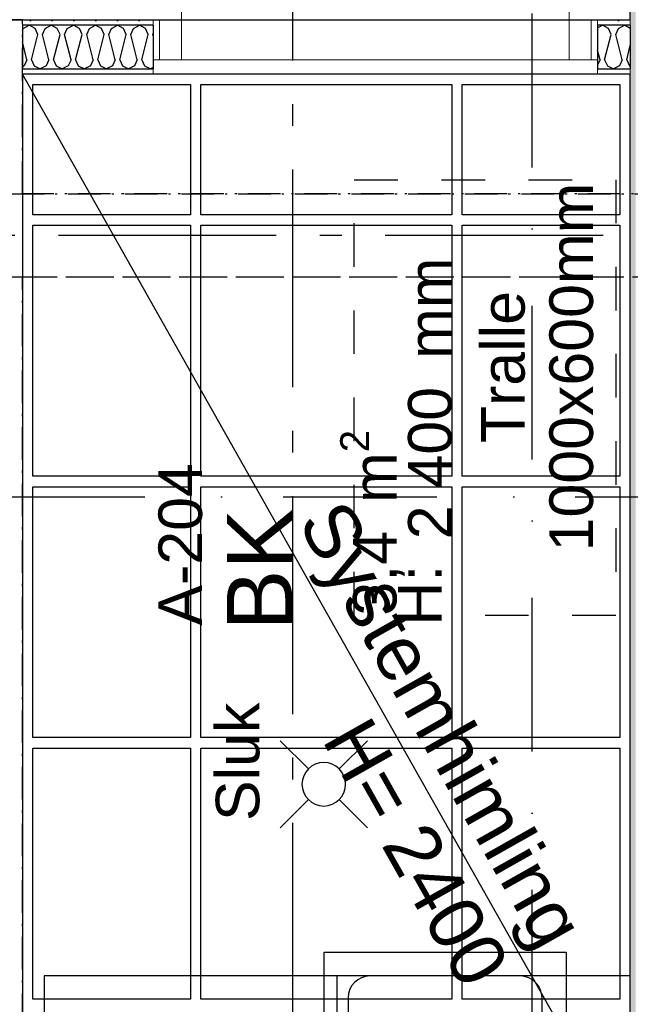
# Model space of a CAD drawing. Header units: millimetres. Extents: x -117798 to 93698, y -182207 to 252400.
# Tile 238 of 256: x -69299 to -67898, y -10182 to -7922. Entities that reach past the tile are written whole.
import ezdxf
from ezdxf.enums import TextEntityAlignment as Align

# ---------------------------------------------------------------- set-up
doc = ezdxf.new("R2010")
doc.units = ezdxf.units.MM
doc.header["$LTSCALE"] = 0.5
doc.header["$MEASUREMENT"] = 0
for name, pattern in [('Akselinje', [1500, 1000, -200, 100, -200]), ('Over snittplan', [260, 150, -50, 10, -50]), ('PLINE', [0]), ('Prikk & stiplet', [1340.555525, 705.555534, -352.777767, 0, -282.222223]), ('Stipling', [400, 200, -200])]:
    doc.linetypes.add(name, pattern=pattern)
for name, color, linetype in [('223- Bjelker', 7, 'Continuous'), ('242- Ikke-bærende innervegger (Skravur)(Nye konstruksjoner)', 7, 'Continuous'), ('242- Ikke-bærende innervegger(Nye konstruksjoner)', 7, 'Continuous'), ('244- Vinduer_ dører_ foldevegger(Nye konstruksjoner)', 7, 'Continuous'), ('256- Faste himlinger og overflatebehandling(Nye konstruksjoner)', 7, 'Continuous'), ('257- Systemhimlinger(Nye konstruksjoner)', 7, 'Continuous'), ('279- Annet fast inventar(Nye konstruksjoner)', 7, 'Continuous'), ('315- Utstyr for sanitærinstallasjoner(Nye konstruksjoner)', 7, 'Continuous'), ('319- Andre deler av sanitærinstallasjoner(Nye konstruksjoner)', 7, 'Continuous'), ('68-- Inventar (løst)(Nye konstruksjoner)', 7, 'Continuous'), ('82-- Modullinjer', 7, 'Continuous'), ('852- Snittmarkør', 7, 'Continuous'), ('852- Teknisk_symbolsk informasjon_ bygning(Nye konstruksjoner)', 7, 'Continuous'), ('862- M___Nettoareal(Nye konstruksjoner)', 7, 'Continuous'), ('862- M___Nettoareal(Polylinje)(Nye konstruksjoner)', 7, 'Continuous'), ('862- M___Nettoareal(Tekst)(Nye konstruksjoner)', 7, 'Continuous')]:
    doc.layers.add(name, color=color, linetype=linetype)
doc.layers.add('234- Vinduer_ dører_ porter(Nye konstruksjoner)', color=7, linetype='Continuous', lineweight=0)
doc.layers.add('236- Innvendig kledning og overflate(Nye konstruksjoner)', color=7, linetype='Continuous', lineweight=0)
doc.styles.add('GENERATED_STYLE_1', font='arial.ttf')
doc.styles.add('GENERATED_STYLE_4', font='arial.ttf')
pattern_1 = [(180, (0, 0), (0, 86.60254), [0, -50]), (180, (-25, -43.3), (0, 86.60254), [0, -50])]
pattern_2 = [(90, (0, 0), (-86.60254, 0), [0, -50]), (90, (-43.3, 25), (-86.60254, 0), [0, -50])]

# ---------------------------------------------------------------- blocks, each defined once
blk = doc.blocks.new('Gang_A-202_9', base_point=(-68493.5, -2798))
at = {"layer": '862- M___Nettoareal(Polylinje)(Nye konstruksjoner)', "linetype": 'PLINE', "flags": 128}
blk.add_lwpolyline([(-70793.2, -1741.9), (-70793.2, -7921.9), (-69293.2, -7921.9), (-67898.2, -7921.9), (-67898.2, -5001.9), (-67101.9, -5001.9), (-66471.5, -3686.9), (-66473.2, -3686.9), (-66473.2, -3486.9), (-66473.2, -1316.9), (-66473.2, -1116.9), (-66273.2, -1116.9), (-63915.7, -1116.9), (-63915.7, 500.6), (-65435.7, 500.6), (-67250.7, 500.6), (-67250.7, 533.1), (-67250.7, 2068.1), (-67250.7, 2320.6), (-67323.2, 2320.6), (-67323.2, 2383.1), (-67323.2, 2483.1), (-67623.2, 2483.1), (-67623.2, 2383.1), (-67623.2, 2320.6), (-69143.2, 2320.6), (-69143.2, -1741.9)], close=True, dxfattribs=at)
at = {"layer": '862- M___Nettoareal(Tekst)(Nye konstruksjoner)', "style": 'GENERATED_STYLE_1'}
for tag, height, p in [('DUMMY_862', 150, (-68689.9, -2687.3)), ('ROOM_NAME', 150, (-68689.9, -3224.8)), ('DUMMY_861', 100, (-68847, -2824.6)), ('ceilingHeightCode', 100, (-68297, -3213.4)), ('ROOM_NUMBER', 100, (-68847, -3213.4)), ('DUMMY_863', 100, (-68454.2, -3190.5))]:
    blk.add_attdef(tag, text='', height=height, rotation=90, dxfattribs=at).set_placement(p, align=Align.TOP_LEFT)
blk = doc.blocks.new('BK_A-204_32', base_point=(-68221.7, -9684.9))
at = {"layer": '862- M___Nettoareal(Polylinje)(Nye konstruksjoner)', "linetype": 'PLINE', "flags": 128}
blk.add_lwpolyline([(-69293.2, -8046.9), (-69293.2, -10516.9), (-67898.2, -10516.9), (-67898.2, -8046.9)], close=True, dxfattribs=at)
at = {"layer": '862- M___Nettoareal(Tekst)(Nye konstruksjoner)', "char_height": 100, "attachment_point": 1, "rotation": 90, "style": 'GENERATED_STYLE_1'}
for s, insert in [('\\A1;{\\pql;\\pt0,12050;\\fArial|b0|i0|c0|p0;\\W1.000000;2\xa0400\\fArial|b0|i0|c0|p0;\\W1.000000;\\A1{\\H.66x;\\S^  ;}\\fArial|b0|i0|c0|p0;\\W1.000000; mm\\fArial|b0|i0|c0|p0;\\W1.000000;\\A1{\\H.66x;\\S^  ;}}', (-68408.2, -9114.5)), ('\\A1;{\\pql;\\pt0,12050;\\fArial|b0|i0|c0|p0;\\W1.000000;3,4\\fArial|b0|i0|c0|p0;\\W1.000000;\\A1{\\H.66x;\\S^  ;}\\fArial|b0|i0|c0|p0;\\W1.000000; m\\fArial|b0|i0|c0|p0;\\W1.000000;\\A1{\\H.66x;\\S2^  ;}}', (-68563.9, -9289.8))]:
    blk.add_mtext(s, dxfattribs=dict(at, insert=insert))
at = {"layer": '862- M___Nettoareal(Tekst)(Nye konstruksjoner)', "style": 'GENERATED_STYLE_1'}
for tag, height, p in [('DUMMY_862', 150, (-68823.9, -9015.3)), ('ROOM_NAME', 150, (-68823.9, -9324)), ('DUMMY_861', 100, (-68981, -8923.8)), ('ceilingHeightCode', 100, (-68431, -9312.6)), ('ROOM_NUMBER', 100, (-68981, -9312.6)), ('DUMMY_863', 100, (-68588.2, -9289.8))]:
    blk.add_attdef(tag, text='', height=height, rotation=90, dxfattribs=at).set_placement(p, align=Align.TOP_LEFT)
blk = doc.blocks.new('*X139')
at = {"layer": '242- Ikke-bærende innervegger (Skravur)(Nye konstruksjoner)', "linetype": 'PLINE'}
for p, q in [((-69293.2, -7946.2), (-69291.3, -7942.1)), ((-69291.3, -7942.1), (-69277.5, -7934.4)), ((-69263.7, -7942.1), (-69277.5, -7934.4)), ((-69257.5, -7955.7), (-69263.7, -7942.1)), ((-69246.9, -7955.7), (-69240.7, -7942.1)), ((-69240.7, -7942.1), (-69226.9, -7934.4)), ((-69213.1, -7942.1), (-69226.9, -7934.4)), ((-69206.9, -7955.7), (-69213.1, -7942.1)), ((-69196.3, -7955.7), (-69190.1, -7942.1)), ((-69190.1, -7942.1), (-69176.3, -7934.4)), ((-69162.5, -7942.1), (-69176.3, -7934.4)), ((-69156.4, -7955.7), (-69162.5, -7942.1)), ((-69145.7, -7955.7), (-69139.6, -7942.1)), ((-69139.6, -7942.1), (-69125.7, -7934.4)), ((-69111.9, -7942.1), (-69125.7, -7934.4)), ((-69105.8, -7955.7), (-69111.9, -7942.1)), ((-69095.1, -7955.7), (-69089, -7942.1)), ((-69089, -7942.1), (-69075.2, -7934.4)), ((-69061.3, -7942.1), (-69075.2, -7934.4)), ((-69055.2, -7955.7), (-69061.3, -7942.1)), ((-69044.6, -7955.7), (-69038.4, -7942.1)), ((-69038.4, -7942.1), (-69024.6, -7934.4)), ((-69010.8, -7942.1), (-69024.6, -7934.4)), ((-69004.6, -7955.7), (-69010.8, -7942.1)), ((-68994, -7955.7), (-68993.2, -7953.9)), ((-69282.8, -8014.3), (-69293.2, -7973)), ((-69272.2, -8014.3), (-69257.5, -7955.7)), ((-69232.2, -8014.3), (-69246.9, -7955.7)), ((-69221.6, -8014.3), (-69206.9, -7955.7)), ((-69181.6, -8014.3), (-69196.3, -7955.7)), ((-69171, -8014.3), (-69156.4, -7955.7)), ((-69131.1, -8014.3), (-69145.7, -7955.7)), ((-69120.4, -8014.3), (-69105.8, -7955.7)), ((-69080.5, -8014.3), (-69095.1, -7955.7)), ((-69069.8, -8014.3), (-69055.2, -7955.7)), ((-69029.9, -8014.3), (-69044.6, -7955.7)), ((-69019.3, -8014.3), (-69004.6, -7955.7)), ((-68993.2, -7958.9), (-68994, -7955.7)), ((-69282.8, -8014.3), (-69289, -8027.9)), ((-69272.2, -8014.3), (-69266, -8027.9)), ((-69232.2, -8014.3), (-69238.4, -8027.9)), ((-69221.6, -8014.3), (-69215.4, -8027.9)), ((-69181.6, -8014.3), (-69187.8, -8027.9)), ((-69171, -8014.3), (-69164.9, -8027.9)), ((-69131.1, -8014.3), (-69137.2, -8027.9)), ((-69120.4, -8014.3), (-69114.3, -8027.9)), ((-69080.5, -8014.3), (-69086.6, -8027.9)), ((-69069.8, -8014.3), (-69063.7, -8027.9)), ((-69029.9, -8014.3), (-69036.1, -8027.9)), ((-69019.3, -8014.3), (-69013.1, -8027.9)), ((-69289, -8027.9), (-69293.2, -8029.9)), ((-69266, -8027.9), (-69252.2, -8034.4)), ((-69238.4, -8027.9), (-69252.2, -8034.4)), ((-69215.4, -8027.9), (-69201.6, -8034.4)), ((-69187.8, -8027.9), (-69201.6, -8034.4)), ((-69164.9, -8027.9), (-69151, -8034.4)), ((-69137.2, -8027.9), (-69151, -8034.4)), ((-69114.3, -8027.9), (-69100.5, -8034.4)), ((-69086.6, -8027.9), (-69100.5, -8034.4)), ((-69063.7, -8027.9), (-69049.9, -8034.4)), ((-69036.1, -8027.9), (-69049.9, -8034.4)), ((-69013.1, -8027.9), (-68999.3, -8034.4)), ((-68993.2, -8031.5), (-68999.3, -8034.4))]:
    blk.add_line(p, q, dxfattribs=at)
blk = doc.blocks.new('*X140')
at = {"layer": '242- Ikke-bærende innervegger (Skravur)(Nye konstruksjoner)', "linetype": 'PLINE'}
for p, q in [((-67973.2, -7940.5), (-67962.3, -7934.4)), ((-67948.5, -7942.1), (-67962.3, -7934.4)), ((-67942.3, -7955.7), (-67948.5, -7942.1)), ((-67931.7, -7955.7), (-67925.5, -7942.1)), ((-67925.5, -7942.1), (-67911.7, -7934.4)), ((-67898.2, -7942), (-67911.7, -7934.4)), ((-67957, -8014.3), (-67942.3, -7955.7)), ((-67917, -8014.3), (-67931.7, -7955.7)), ((-67967.6, -8014.3), (-67973.2, -7992)), ((-67906.4, -8014.3), (-67898.2, -7981.5)), ((-67967.6, -8014.3), (-67973.2, -8026.6)), ((-67957, -8014.3), (-67950.8, -8027.9)), ((-67917, -8014.3), (-67923.2, -8027.9)), ((-67906.4, -8014.3), (-67900.2, -8027.9)), ((-67950.8, -8027.9), (-67937, -8034.4)), ((-67923.2, -8027.9), (-67937, -8034.4)), ((-67900.2, -8027.9), (-67898.2, -8028.9))]:
    blk.add_line(p, q, dxfattribs=at)
blk = doc.blocks.new('Dørstempel[9]', base_point=(-68483.2, -7921.9))
at = {"layer": '852- Teknisk_symbolsk informasjon_ bygning(Nye konstruksjoner)', "char_height": 75, "attachment_point": 1, "rotation": 180, "style": 'GENERATED_STYLE_1'}
for s, insert in [('\\A1;{\\pql;\\pt0,50;\\fArial|b0|i0|c0|p0;\\W1.000000;x2\xa0090\\fArial|b0|i0|c0|p0;\\W1.000000;\\A1{\\H.66x;\\S^  ;}\\fArial|b0|i0|c0|p0;\\W1.000000;\\fArial|b0|i0|c0|p0;\\W1.000000;\\A1{\\H.66x;\\S^  ;}}', (-68554.6, -7590.5)), ('\\A1;{\\pql;\\pt0,50;\\fArial|b0|i0|c0|p0;\\W1.000000;990\\fArial|b0|i0|c0|p0;\\W1.000000;\\A1{\\H.66x;\\S^  ;}\\fArial|b0|i0|c0|p0;\\W1.000000;\\fArial|b0|i0|c0|p0;\\W1.000000;\\A1{\\H.66x;\\S^  ;}}', (-68383, -7590.5))]:
    blk.add_mtext(s, dxfattribs=dict(at, insert=insert))
at = {"layer": '852- Teknisk_symbolsk informasjon_ bygning(Nye konstruksjoner)', "style": 'GENERATED_STYLE_1'}
for tag, p in [('DUMMY_234', (-68383, -7271.2)), ('DUMMY_232', (-68383, -7389.1)), ('DUMMY_230', (-68383, -7489.8)), ('DUMMY_228', (-68863.4, -7607.6))]:
    blk.add_attdef(tag, text='', height=75, rotation=180, dxfattribs=at).set_placement(p, align=Align.TOP_LEFT)
for tag, p in [('DUMMY_233', (-68325.8, -7254.1)), ('DUMMY_231', (-68325.8, -7371.9)), ('DUMMY_229', (-68325.8, -7489.8)), ('strUnitPrefix', (-68325.8, -7624.8))]:
    blk.add_attdef(tag, text='', height=75, rotation=180, dxfattribs=at).set_placement(p, align=Align.TOP_RIGHT)
blk.add_attdef('AC_WIDO_ID', text='', height=100, rotation=180, dxfattribs=at).set_placement((-68483.2, -7575), align=Align.BOTTOM_CENTER)
blk = doc.blocks.new('Dør[5]')
at = {"layer": '234- Vinduer_ dører_ porter(Nye konstruksjoner)', "linetype": 'PLINE'}
for p, q in [((-68038.2, -7921.9), (-68038.2, -7031.9)), ((-68993.2, -7921.9), (-67973.2, -7921.9)), ((-68978.2, -7921.9), (-68993.2, -7921.9)), ((-68993.2, -7921.9), (-68993.2, -8013.9)), ((-68928.2, -7921.9), (-68978.2, -7921.9)), ((-68978.2, -7921.9), (-68978.2, -8013.9)), ((-68928.2, -7921.9), (-68038.2, -7921.9)), ((-68928.2, -8013.9), (-68928.2, -7921.9)), ((-67988.2, -7921.9), (-68038.2, -7921.9)), ((-68038.2, -7921.9), (-68038.2, -8013.9)), ((-67988.2, -7921.9), (-67973.2, -7921.9)), ((-67988.2, -8013.9), (-67988.2, -7921.9)), ((-67973.2, -7921.9), (-67973.2, -8013.9)), ((-68978.2, -8013.9), (-68993.2, -8013.9)), ((-68978.2, -8013.9), (-68928.2, -8013.9)), ((-68038.2, -8013.9), (-68928.2, -8013.9)), ((-68038.2, -8013.9), (-67988.2, -8013.9)), ((-67988.2, -8013.9), (-67973.2, -8013.9)), ((-68993.2, -8046.9), (-67973.2, -8046.9))]:
    blk.add_line(p, q, dxfattribs=at)
blk.add_arc((-68038.2, -7921.9), 890, 90, 180, dxfattribs=at)
at = {"layer": '236- Innvendig kledning og overflate(Nye konstruksjoner)', "linetype": 'PLINE'}
for p, q in [((-68993.2, -7921.9), (-68993.2, -7934.4)), ((-68993.2, -7921.9), (-68993.2, -7934.4)), ((-67973.2, -7921.9), (-67973.2, -7934.4)), ((-67973.2, -7921.9), (-67973.2, -7934.4)), ((-68993.2, -8034.4), (-68993.2, -8046.9)), ((-67973.2, -8034.4), (-67973.2, -8046.9))]:
    blk.add_line(p, q, dxfattribs=at)
at = {"layer": '244- Vinduer_ dører_ foldevegger(Nye konstruksjoner)', "linetype": 'PLINE'}
for p, q in [((-68993.2, -7934.4), (-68993.2, -8013.9)), ((-68993.2, -7934.4), (-68993.2, -8013.9)), ((-67973.2, -7934.4), (-67973.2, -8013.9)), ((-67973.2, -7934.4), (-67973.2, -8013.9)), ((-68993.2, -8013.9), (-68993.2, -8034.4)), ((-67973.2, -8013.9), (-67973.2, -8034.4))]:
    blk.add_line(p, q, dxfattribs=at)
at = {"layer": '852- Teknisk_symbolsk informasjon_ bygning(Nye konstruksjoner)'}
ref = blk.add_blockref('Dørstempel[9]', (-68483.2, -7921.9), dxfattribs=at)
ref.add_attrib('AC_WIDO_ID', 'A-204', dxfattribs={"color": 7, "height": 100, "rotation": 180, "style": 'GENERATED_STYLE_1'}).set_placement((-68483.2, -7575), align=Align.BOTTOM_CENTER)
ref.add_attrib('strUnitPrefix', 'BxH:', dxfattribs={"color": 7, "height": 75, "rotation": 180, "style": 'GENERATED_STYLE_1'}).set_placement((-68325.8, -7624.8), align=Align.TOP_RIGHT)
ref.add_attrib('DUMMY_232', '-', dxfattribs={"color": 7, "height": 75, "rotation": 180, "style": 'GENERATED_STYLE_1'}).set_placement((-68383, -7389.1), align=Align.TOP_LEFT)
ref.add_attrib('DUMMY_234', '-', dxfattribs={"color": 7, "height": 75, "rotation": 180, "style": 'GENERATED_STYLE_1'}).set_placement((-68383, -7271.2), align=Align.TOP_LEFT)
blk = doc.blocks.new('Utslagsvask[176]', base_point=(-68323.2, -10516.9))
at = {"layer": '315- Utstyr for sanitærinstallasjoner(Nye konstruksjoner)', "linetype": 'PLINE'}
for p, q in [((-68150.7, -10116.9), (-68495.7, -10116.9)), ((-68545.7, -10166.9), (-68545.7, -10411.9)), ((-68100.7, -10411.9), (-68100.7, -10166.9)), ((-68495.7, -10461.9), (-68150.7, -10461.9)), ((-68398.2, -10504.4), (-68398.2, -10479.4)), ((-68248.2, -10504.4), (-68248.2, -10479.4)), ((-68410.7, -10516.9), (-68435.7, -10516.9)), ((-68385.7, -10516.9), (-68360.7, -10516.9)), ((-68260.7, -10516.9), (-68285.7, -10516.9)), ((-68235.7, -10516.9), (-68210.7, -10516.9))]:
    blk.add_line(p, q, dxfattribs=at)
at = {"layer": '315- Utstyr for sanitærinstallasjoner(Nye konstruksjoner)', "linetype": 'PLINE', "flags": 128}
blk.add_lwpolyline([(-68600.7, -10061.9), (-68045.7, -10061.9), (-68045.7, -10516.9), (-68600.7, -10516.9)], close=True, dxfattribs=at)
for points in [[(-68373.2, -10516.9, 1), (-68423.2, -10516.9)], [(-68300.2, -10516.9, 1), (-68346.2, -10516.9)], [(-68223.2, -10516.9, 1), (-68273.2, -10516.9)]]:
    blk.add_lwpolyline(points, format="xyb", close=True, dxfattribs=at)
at = {"layer": '315- Utstyr for sanitærinstallasjoner(Nye konstruksjoner)', "linetype": 'PLINE'}
blk.add_circle((-68323.2, -10289.4), 40, dxfattribs=at)
for centre, start, end in [((-68495.7, -10166.9), 90, 180), ((-68150.7, -10166.9), 0, 90), ((-68495.7, -10411.9), 180, 270), ((-68150.7, -10411.9), 270, 0)]:
    blk.add_arc(centre, 50, start, end, dxfattribs=at)
blk = doc.blocks.new('Bokhylle 02[179]', base_point=(-69243.2, -10516.9))
at = {"layer": '279- Annet fast inventar(Nye konstruksjoner)', "linetype": 'PLINE'}
blk.add_line((-68570.7, -10516.9), (-68570.7, -10116.9), dxfattribs=at)
at = {"layer": '279- Annet fast inventar(Nye konstruksjoner)', "linetype": 'PLINE', "flags": 128}
blk.add_lwpolyline([(-69243.2, -10516.9), (-67898.2, -10516.9), (-67898.2, -10116.9), (-69243.2, -10116.9)], close=True, dxfattribs=at)
blk = doc.blocks.new('Drenering gulv symbol[180]', base_point=(-68701.6, -9776.8))
at = {"layer": '319- Andre deler av sanitærinstallasjoner(Nye konstruksjoner)', "linetype": 'PLINE'}
for p, q in [((-68637, -9641.5), (-68701.6, -9576.8)), ((-68566.3, -9641.5), (-68501.6, -9576.8)), ((-68637, -9712.2), (-68701.6, -9776.8)), ((-68566.3, -9712.2), (-68501.6, -9776.8))]:
    blk.add_line(p, q, dxfattribs=at)
at = {"layer": '319- Andre deler av sanitærinstallasjoner(Nye konstruksjoner)', "linetype": 'PLINE', "flags": 128}
blk.add_lwpolyline([(-68551.6, -9676.8, 1), (-68651.6, -9676.8, 1)], format="xyb", close=True, dxfattribs=at)
blk = doc.blocks.new('Standard grid marker[206]', base_point=(20739.5, -8416.9))
at = {"layer": '82-- Modullinjer', "linetype": 'Akselinje'}
blk.add_line((20539.5, -8416.9), (-81321.3, -8416.9), dxfattribs=at)
at = {"layer": '82-- Modullinjer', "style": 'GENERATED_STYLE_4'}
for tag, p in [('AC_MarkerText_1_1', (-81898.8, -8456.9)), ('AC_MarkerText_1_0', (20862, -8456.9))]:
    blk.add_attdef(tag, text='', height=175, rotation=90, dxfattribs=at).set_placement(p, align=Align.TOP_CENTER)
blk = doc.blocks.new('Standard grid marker[210]', base_point=(-68673.2, 26434.4))
at = {"layer": '82-- Modullinjer', "linetype": 'Akselinje'}
blk.add_line((-68673.2, 26234.4), (-68673.2, -50374.4), dxfattribs=at)
at = {"layer": '82-- Modullinjer', "style": 'GENERATED_STYLE_4'}
for tag, p in [('AC_MarkerText_1_0', (-68800.7, 26644.4)), ('AC_MarkerText_1_1', (-68800.7, -50864.4))]:
    blk.add_attdef(tag, text='', height=175, rotation=90, dxfattribs=at).set_placement(p, align=Align.TOP_CENTER)

msp = doc.modelspace()

# ---------------------------------------------------------------- hatches: boundary and pattern name
at = {"layer": '242- Ikke-bærende innervegger (Skravur)(Nye konstruksjoner)', "linetype": 'Continuous'}
h = msp.add_hatch(dxfattribs=at)
h.set_pattern_fill('Gips', color=256, style=0, pattern_type=2)
h.set_pattern_definition([(270, (0, 0), (86.60254, 0), [0, -50]), (270, (43.3, -25), (86.60254, 0), [0, -50])])
h.paths.add_polyline_path([(-67898.2, -5014.4), (-67898.2, -12016.9), (-67885.7, -12016.9), (-67885.7, -5014.4)])
h = msp.add_hatch(dxfattribs=at)
h.set_pattern_fill('Gips', color=256, style=0, pattern_type=2)
h.set_pattern_definition(pattern_2)
h.paths.add_polyline_path([(-69305.7, -7934.4), (-69293.2, -7921.9), (-69305.7, -7921.9)])
h = msp.add_hatch(dxfattribs=at)
h.set_pattern_fill('Gips', color=256, style=0, pattern_type=2)
h.set_pattern_definition(pattern_2)
h.paths.add_polyline_path([(-69305.7, -7934.4), (-69293.2, -7934.4), (-69293.2, -7921.9)])
h = msp.add_hatch(dxfattribs=at)
h.set_pattern_fill('Gips', color=256, style=0, pattern_type=2)
h.set_pattern_definition(pattern_1)
h.paths.add_polyline_path([(-69293.2, -7921.9), (-69293.2, -7934.4), (-68993.2, -7934.4), (-68993.2, -7921.9)])
h = msp.add_hatch(dxfattribs=at)
h.set_pattern_fill('Gips', color=256, style=0, pattern_type=2)
h.set_pattern_definition(pattern_1)
h.paths.add_polyline_path([(-67973.2, -7934.4), (-67898.2, -7934.4), (-67898.2, -7921.9), (-67973.2, -7921.9)])
h = msp.add_hatch(dxfattribs=at)
h.set_pattern_fill('Gips', color=256, style=0, pattern_type=2)
h.set_pattern_definition(pattern_2)
h.paths.add_polyline_path([(-69305.7, -7934.4), (-69305.7, -12016.9), (-69293.2, -12016.9), (-69293.2, -7934.4)])
h = msp.add_hatch(dxfattribs=at)
h.set_pattern_fill('Gips', color=256, style=0, pattern_type=2)
h.set_pattern_definition(pattern_1)
h.paths.add_polyline_path([(-68993.2, -8034.4), (-69293.2, -8034.4), (-69293.2, -8046.9), (-68993.2, -8046.9)])
h = msp.add_hatch(dxfattribs=at)
h.set_pattern_fill('Gips', color=256, style=0, pattern_type=2)
h.set_pattern_definition(pattern_1)
h.paths.add_polyline_path([(-67898.2, -8034.4), (-67973.2, -8034.4), (-67973.2, -8046.9), (-67898.2, -8046.9)])

# ---------------------------------------------------------------- linework, layer by layer
at = {"layer": '223- Bjelker', "linetype": 'Over snittplan', "flags": 128}
for points in [[(-75168.2, -8321.9), (-61372.4, -8321.9)], [(-75168.2, -8511.9), (-61372.4, -8511.9)]]:
    msp.add_lwpolyline(points, dxfattribs=at)
at = {"layer": '236- Innvendig kledning og overflate(Nye konstruksjoner)', "linetype": 'PLINE'}
for p, q in [((-68993.2, -7921.9), (-68993.2, -7934.4)), ((-67973.2, -7921.9), (-67973.2, -7934.4)), ((-68993.2, -8034.4), (-68993.2, -8046.9)), ((-67973.2, -8034.4), (-67973.2, -8046.9))]:
    msp.add_line(p, q, dxfattribs=at)
at = {"layer": '236- Innvendig kledning og overflate(Nye konstruksjoner)', "linetype": 'PLINE', "flags": 128}
for points in [[(-67898.2, -5001.9), (-67898.2, -12016.9)], [(-69293.2, -7921.9), (-69305.7, -7921.9)], [(-68993.2, -7921.9), (-69293.2, -7921.9)], [(-69293.2, -7921.9), (-69293.2, -7934.4)], [(-69293.2, -12016.9), (-69293.2, -7921.9)], [(-67898.2, -7921.9), (-67973.2, -7921.9)], [(-67898.2, -7921.9), (-67898.2, -7934.4)], [(-69293.2, -8034.4), (-69293.2, -8046.9)], [(-67898.2, -8034.4), (-67898.2, -8046.9)], [(-69293.2, -8046.9), (-68993.2, -8046.9)], [(-67973.2, -8046.9), (-67898.2, -8046.9)]]:
    msp.add_lwpolyline(points, dxfattribs=at)
at = {"layer": '242- Ikke-bærende innervegger(Nye konstruksjoner)', "linetype": 'PLINE'}
for p, q in [((-68993.2, -7934.4), (-69293.2, -7934.4)), ((-68993.2, -7934.4), (-68993.2, -8013.9)), ((-67898.2, -7934.4), (-67973.2, -7934.4)), ((-67973.2, -7934.4), (-67973.2, -8013.9)), ((-68993.2, -8013.9), (-68993.2, -8034.4)), ((-67973.2, -8013.9), (-67973.2, -8034.4)), ((-69293.2, -8034.4), (-68993.2, -8034.4)), ((-67973.2, -8034.4), (-67898.2, -8034.4))]:
    msp.add_line(p, q, dxfattribs=at)
at = {"layer": '242- Ikke-bærende innervegger(Nye konstruksjoner)', "linetype": 'PLINE', "flags": 128}
for points in [[(-69293.2, -7934.4), (-69293.2, -8034.4)], [(-67898.2, -7934.4), (-67898.2, -8034.4)]]:
    msp.add_lwpolyline(points, dxfattribs=at)
at = {"layer": '256- Faste himlinger og overflatebehandling(Nye konstruksjoner)', "linetype": 'Over snittplan', "flags": 128}
for points in [[(-69293.2, -7921.9), (-70793.2, -7921.9)], [(-69293.2, -8321.9), (-69293.2, -7921.9)], [(-67010.7, -8321.9), (-69293.2, -8321.9)], [(-69293.2, -8511.9), (-67010.7, -8511.9)], [(-69293.2, -11921.9), (-69293.2, -8511.9)]]:
    msp.add_lwpolyline(points, dxfattribs=at)
at = {"layer": '257- Systemhimlinger(Nye konstruksjoner)', "linetype": 'PLINE'}
msp.add_line((-67898.2, -10516.9), (-69293.2, -8046.9), dxfattribs=at)
at = {"layer": '257- Systemhimlinger(Nye konstruksjoner)', "linetype": 'PLINE', "flags": 128}
for points in [[(-69269.2, -8070.9), (-68907.7, -8070.9)], [(-69269.2, -8369.9), (-69269.2, -8070.9)], [(-68907.7, -8070.9), (-68907.7, -8369.9)], [(-68883.7, -8070.9), (-68307.7, -8070.9)], [(-68883.7, -8369.9), (-68883.7, -8070.9)], [(-68307.7, -8070.9), (-68307.7, -8369.9)], [(-68283.7, -8070.9), (-67922.2, -8070.9)], [(-68283.7, -8369.9), (-68283.7, -8070.9)], [(-67922.2, -8070.9), (-67922.2, -8369.9)], [(-68907.7, -8369.9), (-69269.2, -8369.9)], [(-68307.7, -8369.9), (-68883.7, -8369.9)], [(-67922.2, -8369.9), (-68283.7, -8369.9)], [(-69269.2, -8393.9), (-68907.7, -8393.9)], [(-69269.2, -8969.9), (-69269.2, -8393.9)], [(-68907.7, -8393.9), (-68907.7, -8969.9)], [(-68883.7, -8393.9), (-68307.7, -8393.9)], [(-68883.7, -8969.9), (-68883.7, -8393.9)], [(-68307.7, -8393.9), (-68307.7, -8969.9)], [(-68283.7, -8393.9), (-67922.2, -8393.9)], [(-68283.7, -8969.9), (-68283.7, -8393.9)], [(-67922.2, -8393.9), (-67922.2, -8969.9)], [(-68907.7, -8969.9), (-69269.2, -8969.9)], [(-68307.7, -8969.9), (-68883.7, -8969.9)], [(-67922.2, -8969.9), (-68283.7, -8969.9)], [(-69269.2, -8993.9), (-68907.7, -8993.9)], [(-69269.2, -9569.9), (-69269.2, -8993.9)], [(-68907.7, -8993.9), (-68907.7, -9569.9)], [(-68883.7, -8993.9), (-68307.7, -8993.9)], [(-68883.7, -9569.9), (-68883.7, -8993.9)], [(-68307.7, -8993.9), (-68307.7, -9569.9)], [(-68283.7, -8993.9), (-67922.2, -8993.9)], [(-68283.7, -9569.9), (-68283.7, -8993.9)], [(-67922.2, -8993.9), (-67922.2, -9569.9)], [(-68907.7, -9569.9), (-69269.2, -9569.9)], [(-68307.7, -9569.9), (-68883.7, -9569.9)], [(-67922.2, -9569.9), (-68283.7, -9569.9)], [(-69269.2, -9593.9), (-68907.7, -9593.9)], [(-69269.2, -10169.9), (-69269.2, -9593.9)], [(-68907.7, -9593.9), (-68907.7, -10169.9)], [(-68883.7, -9593.9), (-68307.7, -9593.9)], [(-68883.7, -10169.9), (-68883.7, -9593.9)], [(-68307.7, -9593.9), (-68307.7, -10169.9)], [(-68283.7, -9593.9), (-67922.2, -9593.9)], [(-68283.7, -10169.9), (-68283.7, -9593.9)], [(-67922.2, -9593.9), (-67922.2, -10169.9)], [(-68907.7, -10169.9), (-69269.2, -10169.9)], [(-68307.7, -10169.9), (-68883.7, -10169.9)], [(-67922.2, -10169.9), (-68283.7, -10169.9)]]:
    msp.add_lwpolyline(points, dxfattribs=at)
at = {"layer": '68-- Inventar (løst)(Nye konstruksjoner)', "linetype": 'Stipling'}
msp.add_lwpolyline([(-67931.5, -8289.2), (-67931.5, -9289.2), (-68531.5, -9289.2), (-68531.5, -8289.2)], close=True, dxfattribs=at)
at = {"layer": '852- Snittmarkør', "linetype": 'Prikk & stiplet'}
for p, q in [((-68123.2, -49153.9), (-68123.2, 6068)), ((-80091.3, -9016.9), (-57251.3, -9016.9))]:
    msp.add_line(p, q, dxfattribs=at)

# ---------------------------------------------------------------- block references
at = {"layer": '242- Ikke-bærende innervegger(Nye konstruksjoner)'}
for name in ['*X139', '*X140']:
    msp.add_blockref(name, (0, 0), dxfattribs=at)
at = {"layer": '244- Vinduer_ dører_ foldevegger(Nye konstruksjoner)', "linetype": 'PLINE'}
msp.add_blockref('Dør[5]', (0, 0), dxfattribs=at)
at = {"layer": '279- Annet fast inventar(Nye konstruksjoner)', "linetype": 'PLINE'}
msp.add_blockref('Bokhylle 02[179]', (-69243.2, -10516.9), dxfattribs=at)
at = {"layer": '315- Utstyr for sanitærinstallasjoner(Nye konstruksjoner)', "linetype": 'PLINE'}
msp.add_blockref('Utslagsvask[176]', (-68323.2, -10516.9), dxfattribs=at)
at = {"layer": '319- Andre deler av sanitærinstallasjoner(Nye konstruksjoner)', "linetype": 'PLINE'}
msp.add_blockref('Drenering gulv symbol[180]', (-68701.6, -9776.8), dxfattribs=at)
at = {"layer": '82-- Modullinjer', "linetype": 'PLINE'}
for name, p in [('Standard grid marker[210]', (-68673.2, 26434.4)), ('Standard grid marker[206]', (20739.5, -8416.9))]:
    msp.add_blockref(name, p, dxfattribs=at)
at = {"layer": '862- M___Nettoareal(Nye konstruksjoner)', "linetype": 'Continuous'}
msp.add_blockref('Gang_A-202_9', (-68493.5, -2798), dxfattribs=at)
ref = msp.add_blockref('BK_A-204_32', (-68221.7, -9684.9), dxfattribs=at)
ref.add_attrib('ROOM_NAME', 'BK', dxfattribs={"layer": '862- M___Nettoareal(Tekst)(Nye konstruksjoner)', "color": 7, "height": 150, "rotation": 90, "style": 'GENERATED_STYLE_1'}).set_placement((-68823.9, -9324), align=Align.TOP_LEFT)
ref.add_attrib('ROOM_NUMBER', 'A-204', dxfattribs={"layer": '862- M___Nettoareal(Tekst)(Nye konstruksjoner)', "color": 7, "height": 100, "rotation": 90, "style": 'GENERATED_STYLE_1'}).set_placement((-68981, -9312.6), align=Align.TOP_LEFT)
ref.add_attrib('ceilingHeightCode', 'H: ', dxfattribs={"layer": '862- M___Nettoareal(Tekst)(Nye konstruksjoner)', "color": 7, "height": 100, "rotation": 90, "style": 'GENERATED_STYLE_1'}).set_placement((-68431, -9312.6), align=Align.TOP_LEFT)

# ---------------------------------------------------------------- texts
at = {"layer": '257- Systemhimlinger(Nye konstruksjoner)', "linetype": 'Continuous', "char_height": 125, "rotation": 299.4568, "style": 'GENERATED_STYLE_1'}
for s, insert, attachment_point in [('\\A1;{\\pql;\\fArial|b0|i0|c0|p0;\\W1.000000;Systemhimling}', (-68554.2, -9014), 1), ('\\A1;{\\pql;\\fArial|b0|i0|c0|p0;\\W1.000000;H= 2\\fArial|b0|i0|c0|p0;\\W1.000000;4\\fArial|b0|i0|c0|p0;\\W1.000000;00}', (-68608.8, -9575.1), 7)]:
    msp.add_mtext(s, dxfattribs=dict(at, insert=insert, attachment_point=attachment_point))
at = {"layer": '319- Andre deler av sanitærinstallasjoner(Nye konstruksjoner)', "linetype": 'Continuous', "insert": (-68798.8, -9625.3), "char_height": 100, "attachment_point": 5, "rotation": 90, "style": 'GENERATED_STYLE_1'}
msp.add_mtext('\\A1;{\\pqc;\\fArial|b0|i0|c0|p0;\\W1.000000;Sluk}', dxfattribs=at)
at = {"layer": '68-- Inventar (løst)(Nye konstruksjoner)', "linetype": 'Continuous', "insert": (-68111.5, -8719.2), "char_height": 100, "attachment_point": 5, "rotation": 90, "line_spacing_factor": 0.940454, "style": 'GENERATED_STYLE_1'}
msp.add_mtext('\\A1;{\\pqc;\\fArial|b0|i0|c0|p0;\\W1.000000;Tralle\\P\\pqc;\\fArial|b0|i0|c0|p0;\\W1.000000;10\\fArial|b0|i0|c0|p0;\\W1.000000;0\\fArial|b0|i0|c0|p0;\\W1.000000;0x600mm}', dxfattribs=at)

doc.saveas('drawing.dxf')
